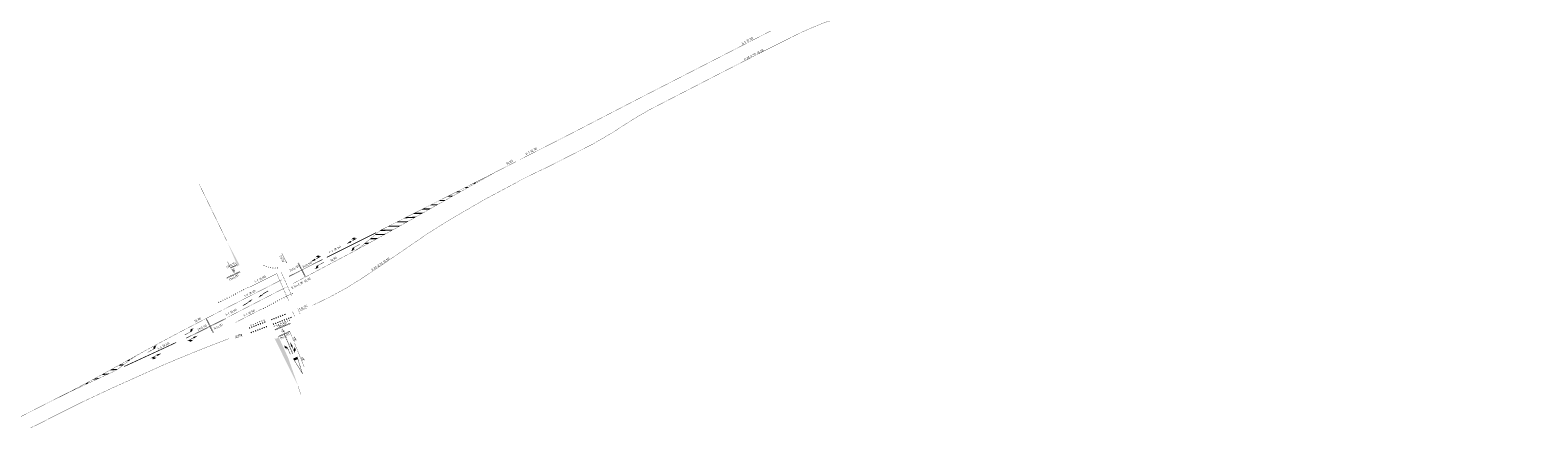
# Model space of a CAD drawing. Extents: x 117783 to 130571, y 447689 to 453929.
# Tile 7 of 22: x 124638 to 125284, y 450498 to 450669. Entities that reach past the tile are written whole.
import ezdxf

# ---------------------------------------------------------------- set-up
doc = ezdxf.new("R2010")
doc.units = 0
doc.header["$LTSCALE"] = 4
doc.header["$MEASUREMENT"] = 0
for name, pattern in [('030030', [0.15, 0.0675, -0.0825]), ('030270', [0.75, 0.0675, -0.6825]), ('050050', [0.25, 0.1175, -0.1325]), ('11', [0.5, 0.25, -0.25]), ('13', [1, 0.25, -0.75]), ('31', [1, 0.75, -0.25])]:
    doc.linetypes.add(name, pattern=pattern)
doc.layers.get('0').update_dxf_attribs({"linetype": 'CONTINUOUS'})
for name, color, linetype in [('TM-ASS-T_1-1_10', 7, '11'), ('TM-ASS-T_3-1_10', 7, '31'), ('TM-ASS-T_C_10', 7, 'CONTINUOUS'), ('TM-DLS-T_1-1_10', 7, '11'), ('TM-DLS-T_1-3_30', 7, '13'), ('TM-DLS-T_C_10', 7, 'CONTINUOUS'), ('TM-KTS-T_03-03_10', 7, '030030'), ('TM-KTS-T_1-1_10', 7, '11'), ('TM-L_03-27_10', 7, '030270'), ('TM-L_05-05_10', 7, '050050'), ('TM-L_1-1_10', 7, '11'), ('TM-L_C_10', 7, 'CONTINUOUS'), ('TM-L_C_15', 7, 'CONTINUOUS'), ('TM-PIJL', 7, 'CONTINUOUS'), ('TM-PIJL-T', 7, 'CONTINUOUS'), ('TM-STS-T_C_15', 7, 'CONTINUOUS'), ('TM-SYMBOOL', 7, 'CONTINUOUS'), ('TM-SYMBOOL-T', 7, 'CONTINUOUS'), ('TM-T025TEKST', 7, 'CONTINUOUS')]:
    doc.layers.add(name, color=color, linetype=linetype)
doc.styles.add('ISO', font='ISO')
doc.styles.get("Standard").update_dxf_attribs({"font": 'ISO'})

# ---------------------------------------------------------------- blocks, each defined once
blk = doc.blocks.new('dht')
at = {"layer": 'TM-SYMBOOL'}
blk.add_hatch(color=256, dxfattribs=at).paths.add_polyline_path([(0, 0), (0, 0.5), (0.47, 0.25)])
blk = doc.blocks.new('dbl')
at = {"layer": 'TM-SYMBOOL'}
blk.add_hatch(color=256, dxfattribs=at).paths.add_polyline_path([(0, 0), (0.5, 0), (0.5, 0.5), (0, 0.5)])
blk = doc.blocks.new('fiets-m')
at = {"layer": 'TM-SYMBOOL'}
h = blk.add_hatch(color=256, dxfattribs=at)
edge = h.paths.add_edge_path(flags=16)
edge.add_arc((-3.49, 9.27), 9.61, 292.50949, 293.20426)
edge.add_line((0.3, 0.44), (0.32, 0.45))
edge.add_arc((0.18, 0.77), 0.347, 293.64914, 297.65558)
edge.add_arc((0.31, 0.51), 0.0541, 297.26465, 308.46987)
edge.add_arc((0.33, 0.49), 0.0288, 307.84687, 322.29053)
edge.add_arc((0.33, 0.49), 0.0304, 325.56833, 349.24729)
edge.add_line((0.36, 0.48), (0.36, 0.49))
edge.add_arc((0.16, 0.51), 0.205, 352.56977, 357.02299)
edge.add_arc((-0.4, 0.55), 0.765, 356.77691, 359.41069)
edge.add_arc((-0.76, 0.55), 1.12, 359.13597, 361.18085)
edge.add_arc((-0.1, 0.57), 0.462, 0.71689, 4.87276)
edge.add_arc((0.19, 0.6), 0.167, 4.86404, 10.19352)
edge.add_arc((0.28, 0.61), 0.0774, 10.10925, 18.62989)
edge.add_arc((0.31, 0.62), 0.0491, 18.96454, 43.77053)
edge.add_arc((0.29, 0.6), 0.0799, 44.29397, 63.1574)
edge.add_line((0.32, 0.67), (0.32, 0.67))
edge.add_line((0.32, 0.67), (0.31, 0.68))
edge.add_line((0.31, 0.68), (0.3, 0.68))
edge.add_line((0.3, 0.68), (0.29, 0.68))
edge.add_line((0.29, 0.68), (0.27, 0.68))
edge.add_line((0.27, 0.68), (0.25, 0.68))
edge.add_arc((0.21, -1.4), 2.08, 88.96308, 90.91675)
edge.add_line((0.18, 0.68), (0.18, 0.68))
edge.add_line((0.18, 0.68), (0.18, 0.71))
edge.add_arc((1.87, 0.48), 1.71, 170.76067, 172.28704, ccw=False)
edge.add_arc((1.21, 0.59), 1.03, 166.63448, 170.84165, ccw=False)
edge.add_arc((1.02, 0.64), 0.835, 162.46725, 167.24423, ccw=False)
edge.add_arc((0.55, 0.79), 0.346, 155.09604, 162.44653, ccw=False)
edge.add_arc((0.43, 0.85), 0.216, 142.23543, 154.81752, ccw=False)
edge.add_arc((0.66, 0.67), 0.499, 138.28695, 142.34437, ccw=False)
edge.add_arc((0.4, 0.91), 0.15, 131.0848, 138.84413, ccw=False)
edge.add_arc((0.33, 0.99), 0.0394, 99.93582, 132.3193, ccw=False)
edge.add_arc((0.33, 0.98), 0.0548, 74.11474, 100.11043, ccw=False)
edge.add_arc((0.32, 0.96), 0.074, 51.64153, 73.2301, ccw=False)
edge.add_arc((0.28, 0.9), 0.145, 40.65221, 52.07909, ccw=False)
edge.add_arc((0.18, 0.81), 0.28, 33.5288, 40.64501, ccw=False)
edge.add_arc((0.07, 0.73), 0.417, 27.66052, 34.06736, ccw=False)
edge.add_arc((0.3, 0.86), 0.151, 18.30267, 27.25613, ccw=False)
edge.add_arc((-1.21, 0.33), 1.75, 16.95751, 19.06349, ccw=False)
edge.add_arc((-0.25, 0.63), 0.745, 10.04388, 16.68582, ccw=False)
edge.add_arc((-0.31, 0.62), 0.809, 3.65273, 9.69705, ccw=False)
edge.add_arc((-2.6, 0.48), 3.1, 1.84979, 3.52523, ccw=False)
edge.add_arc((-0.32, 0.55), 0.815, -1.05103, 2.21993, ccw=False)
edge.add_arc((-0.31, 0.56), 0.809, 355.22321, 358.57764, ccw=False)
edge.add_arc((-2.38, 0.73), 2.89, 353.66483, 355.34332, ccw=False)
edge.add_arc((-0.54, 0.52), 1.03, 350.62739, 353.73902, ccw=False)
edge.add_arc((-0.02, 0.44), 0.51, 346.16658, 350.43303, ccw=False)
edge.add_arc((-0.06, 0.45), 0.552, 337.27344, 345.7855, ccw=False)
edge.add_arc((-0.09, 0.46), 0.58, 332.08795, 337.02954, ccw=False)
edge.add_arc((0.27, 0.27), 0.173, 324.05319, 334.04209, ccw=False)
edge.add_arc((0.28, 0.27), 0.166, 310.79408, 322.19047, ccw=False)
edge.add_arc((0.29, 0.25), 0.15, 305.89592, 312.00134, ccw=False)
edge.add_arc((0.33, 0.19), 0.0722, 296.93702, 305.88791, ccw=False)
edge.add_arc((0.34, 0.17), 0.0468, 275.56126, 297.25256, ccw=False)
edge.add_arc((0.34, 0.17), 0.0522, 254.48923, 274.79898, ccw=False)
edge.add_arc((0.35, 0.2), 0.0835, 221.65289, 254.11472, ccw=False)
edge.add_arc((0.4, 0.25), 0.152, 216.29593, 222.21069, ccw=False)
edge.add_arc((0.59, 0.38), 0.38, 212.46455, 216.44153, ccw=False)
edge.add_arc((0.69, 0.46), 0.508, 207.37888, 212.65002, ccw=False)
edge.add_arc((0.6, 0.41), 0.406, 197.11874, 207.45147, ccw=False)
edge.add_arc((0.75, 0.44), 0.563, 192.07684, 195.97429, ccw=False)
edge.add_arc((2.69, 0.86), 2.54, 190.47254, 192.03403, ccw=False)
edge = h.paths.add_edge_path(flags=16)
edge.add_arc((-9.05, 1.76), 8.78, 353.75192, 354.98223, ccw=False)
edge.add_arc((-1.72, 0.97), 1.4, 349.52988, 353.48086, ccw=False)
edge.add_arc((-0.94, 0.83), 0.608, 342.01213, 348.89236, ccw=False)
edge.add_arc((-1.15, 0.9), 0.829, 338.05061, 341.70811, ccw=False)
edge.add_arc((-1.67, 1.11), 1.39, 336.1766, 338.09511, ccw=False)
edge.add_line((-0.4, 0.55), (-0.35, 0.53))
edge.add_arc((-2.31, 1.36), 2.12, 337.03675, 338.63892)
edge.add_arc((-1.32, 0.97), 1.07, 338.61456, 340.95082)
edge.add_arc((-0.85, 0.81), 0.564, 340.82993, 346.69992)
edge.add_arc((-1.04, 0.85), 0.76, 346.63054, 350.85806)
edge.add_arc((-2.54, 1.09), 2.28, 351.01541, 352.92792)
edge.add_arc((-7.42, 1.69), 7.19, 352.98364, 353.91354)
edge.add_arc((-2.68, 0.12), 2.54, 17.17527, 18.52146, ccw=False)
edge.add_arc((-1.41, 0.51), 1.22, 14.3147, 17.24127, ccw=False)
edge.add_arc((-0.95, 0.63), 0.743, 8.06944, 13.93364, ccw=False)
edge.add_arc((-0.95, 0.63), 0.744, 4.27813, 8.03272, ccw=False)
edge.add_arc((-1.91, 0.56), 1.71, 2.06733, 4.19949, ccw=False)
edge.add_arc((-1.97, 0.53), 1.76, 0.79122, 2.87972, ccw=False)
edge.add_arc((-0.86, 0.55), 0.652, -3.70897, 0.43042, ccw=False)
edge.add_arc((-2.73, 0.69), 2.53, 353.5962, 355.94194, ccw=False)
edge.add_arc((-1.12, 0.5), 0.905, 349.7762, 353.91992, ccw=False)
edge.add_arc((-0.73, 0.44), 0.517, 337.89201, 349.25495, ccw=False)
edge.add_arc((-0.79, 0.46), 0.581, 331.68373, 337.87848, ccw=False)
edge.add_arc((-0.41, 0.25), 0.14, 319.78075, 333.50412, ccw=False)
edge.add_arc((-0.44, 0.28), 0.186, 311.15195, 318.79777, ccw=False)
edge.add_arc((-0.4, 0.23), 0.119, 301.32998, 312.65754, ccw=False)
edge.add_arc((-0.36, 0.17), 0.0473, 266.83525, 301.38518, ccw=False)
edge.add_arc((-0.36, 0.18), 0.0583, 251.17506, 266.2847, ccw=False)
edge.add_arc((-0.35, 0.2), 0.0824, 236.64028, 251.34389, ccw=False)
edge.add_arc((-0.35, 0.2), 0.0839, 224.76727, 236.70728, ccw=False)
edge.add_arc((-0.31, 0.24), 0.141, 216.14422, 224.39242, ccw=False)
edge.add_arc((-0.03, 0.44), 0.486, 206.37433, 215.92733, ccw=False)
edge.add_arc((-0.12, 0.4), 0.389, 196.54967, 206.85734, ccw=False)
edge.add_arc((-0.02, 0.43), 0.493, 191.69405, 195.72778, ccw=False)
edge.add_arc((0.68, 0.58), 1.2, 189.54846, 192.03207, ccw=False)
edge.add_arc((0.58, 0.57), 1.11, 184.87015, 189.68756, ccw=False)
edge.add_arc((0.74, 0.57), 1.27, 180.45191, 184.67719, ccw=False)
edge.add_arc((2.28, 0.59), 2.81, 179.18775, 180.48323, ccw=False)
edge.add_arc((0.49, 0.62), 1.02, 176.79173, 179.39055, ccw=False)
edge.add_arc((0.27, 0.63), 0.795, 170.28634, 176.51856, ccw=False)
edge.add_arc((0.57, 0.57), 1.1, 165.8329, 170.33895, ccw=False)
edge.add_arc((0.32, 0.64), 0.836, 163.01801, 166.11826, ccw=False)
edge.add_arc((-0.06, 0.76), 0.444, 158.95964, 163.07143, ccw=False)
edge.add_arc((-0.25, 0.84), 0.235, 146.91476, 159.47234, ccw=False)
edge.add_arc((-0.13, 0.74), 0.39, 136.5082, 145.45198, ccw=False)
edge.add_arc((-0.35, 0.95), 0.092, 127.54906, 136.77742, ccw=False)
edge.add_arc((-0.39, 1), 0.0271, 99.38894, 126.88595, ccw=False)
edge.add_arc((-0.38, 0.99), 0.0378, 87.07995, 98.89609, ccw=False)
edge.add_arc((-0.39, 0.94), 0.087, 77.0378, 86.93217, ccw=False)
edge.add_arc((-0.41, 0.85), 0.183, 69.1177, 77.74597, ccw=False)
edge.add_arc((-0.37, 0.95), 0.0723, 55.81401, 70.20825, ccw=False)
edge.add_arc((-0.38, 0.94), 0.086, 40.0365, 53.95315, ccw=False)
edge = h.paths.add_edge_path(flags=16)
edge.add_line((0.2, 1.05), (0.17, 1.31))
edge.add_line((0.17, 1.31), (0.16, 1.31))
edge.add_line((0.16, 1.31), (0.1, 0.68))
edge.add_line((0.1, 0.68), (0.13, 0.68))
edge.add_arc((2.07, 0.57), 1.94, 173.66238, 176.77409, ccw=False)
edge.add_arc((1.07, 0.68), 0.94, 168.18511, 173.37589, ccw=False)
edge.add_arc((1.8, 0.53), 1.68, 165.95668, 168.21239, ccw=False)
edge.add_arc((1.04, 0.72), 0.909, 163.01589, 166.07781, ccw=False)
edge.add_arc((0.66, 0.83), 0.504, 158.79096, 163.07796, ccw=False)
edge.add_arc((0.49, 0.9), 0.328, 152.32528, 158.77724, ccw=False)
h.paths.add_polyline_path([(0.13, 1.41), (-0.22, 1.41), (-0.23, 1.27), (0.01, 0.68), (0.05, 0.68)], flags=16)
edge = h.paths.add_edge_path()
edge.add_arc((-0.43, 0.98), 0.206, 48.3676, 54.40855)
edge.add_arc((-0.38, 1.04), 0.126, 54.30377, 65.26462)
edge.add_arc((-0.37, 1.07), 0.0947, 65.61436, 90.25312)
edge.add_arc((-0.37, 1.06), 0.104, 92.35418, 105.26734)
edge.add_arc((-0.36, 1.02), 0.145, 103.99535, 116.14402)
edge.add_arc((-0.38, 1.07), 0.0893, 116.80522, 128.04617)
edge.add_arc((-0.35, 1.03), 0.142, 128.92373, 138.7469)
edge.add_arc((-0.34, 1.02), 0.158, 138.21927, 146.20709)
edge.add_arc((-0.27, 0.98), 0.243, 146.63656, 152.70306)
edge.add_arc((1.05, 0.27), 1.74, 152.05884, 153.89819)
edge.add_arc((-0.18, 0.88), 0.359, 154.30212, 160.03502)
edge.add_arc((-0.08, 0.84), 0.471, 160.14357, 163.6583)
edge.add_arc((0.44, 0.69), 1.01, 163.7104, 166.24821)
edge.add_arc((0.8, 0.59), 1.38, 165.76798, 170.0303)
edge.add_arc((0.53, 0.65), 1.11, 170.54996, 175.39682)
edge.add_arc((1.13, 0.61), 1.71, 175.47363, 179.1995)
edge.add_arc((1.53, 0.58), 2.11, 178.76951, 182.06347)
edge.add_arc((0.75, 0.55), 1.33, 182.02225, 186.40582)
edge.add_arc((0.82, 0.58), 1.4, 186.9422, 195.80539)
edge.add_arc((0.03, 0.36), 0.583, 196.20305, 203.09874)
edge.add_arc((0.12, 0.39), 0.674, 202.8919, 206.55371)
edge.add_arc((-0.15, 0.26), 0.377, 206.69274, 211.30928)
edge.add_arc((-0.18, 0.24), 0.341, 211.16982, 216.2761)
edge.add_arc((-0.32, 0.14), 0.171, 215.73653, 224.73418)
edge.add_arc((-0.34, 0.11), 0.133, 225.17081, 236.25854)
edge.add_arc((-0.37, 0.08), 0.0929, 234.89072, 249.88584)
edge.add_arc((-0.36, 0.09), 0.104, 251.25574, 264.77896)
edge.add_arc((-0.36, 0.1), 0.116, 263.87919, 276.98231)
edge.add_arc((-0.36, 0.06), 0.0734, 277.26146, 292.08093)
edge.add_arc((-0.36, 0.08), 0.094, 292.8086, 307.57105)
edge.add_arc((-0.43, 0.17), 0.209, 307.11582, 321.97092)
edge.add_arc((-0.48, 0.21), 0.273, 322.38426, 335.65619)
edge.add_arc((-0.95, 0.43), 0.784, 334.72859, 341.30934)
edge.add_arc((-1.23, 0.51), 1.08, 342.21623, 348.19822)
edge.add_arc((-0.94, 0.44), 0.781, 348.3178, 353.77164)
edge.add_arc((-1.89, 0.56), 1.74, 353.21689, 356.64996)
edge.add_arc((-1.43, 0.52), 1.28, 357.21941, 359.35069)
edge.add_arc((-4.98, 0.57), 4.83, 359.28267, 360.28486)
edge.add_arc((-1.54, 0.59), 1.39, 0.04838, 3.83466)
edge.add_arc((-1.55, 0.57), 1.4, 4.63563, 9.24723)
edge.add_arc((-2.43, 0.45), 2.29, 8.82207, 10.47175)
edge.add_arc((-0.85, 0.74), 0.683, 10.50689, 14.40255)
edge.add_arc((-1.07, 0.68), 0.908, 14.92601, 21.07549)
edge.add_arc((-0.93, 0.72), 0.764, 21.61121, 25.39981)
edge.add_arc((-0.42, 0.96), 0.199, 25.31008, 33.0442)
edge.add_line((-0.25, 1.07), (-0.24, 1.18))
edge.add_line((-0.24, 1.18), (-0.01, 0.61))
edge.add_line((-0.01, 0.61), (-0.01, 0.39))
edge.add_line((-0.01, 0.39), (0, 0.38))
edge.add_line((0, 0.38), (0, 0.37))
edge.add_line((0, 0.37), (0.01, 0.36))
edge.add_line((0.01, 0.36), (0.01, 0.36))
edge.add_line((0.01, 0.36), (0.02, 0.35))
edge.add_line((0.02, 0.35), (0.02, 0.35))
edge.add_line((0.02, 0.35), (0.03, 0.35))
edge.add_arc((0.05, 0.41), 0.0623, 251.41537, 262.78029)
edge.add_line((0.04, 0.34), (0.05, 0.34))
edge.add_line((0.05, 0.34), (0.05, 0.34))
edge.add_line((0.05, 0.34), (0.07, 0.35))
edge.add_line((0.07, 0.35), (0.08, 0.35))
edge.add_line((0.08, 0.35), (0.09, 0.36))
edge.add_line((0.09, 0.36), (0.11, 0.36))
edge.add_line((0.11, 0.36), (0.14, 0.37))
edge.add_arc((2, 0.68), 1.89, 189.2515, 192.45784)
edge.add_arc((1.72, 0.62), 1.6, 192.70305, 194.71653)
edge.add_arc((0.87, 0.4), 0.72, 194.74344, 197.77424)
edge.add_arc((0.78, 0.37), 0.632, 198.14397, 205.56987)
edge.add_arc((0.56, 0.26), 0.389, 204.91592, 214.035)
edge.add_arc((0.44, 0.18), 0.238, 213.71331, 220.65883)
edge.add_arc((0.36, 0.11), 0.135, 220.94473, 229.03428)
edge.add_arc((0.37, 0.12), 0.144, 229.38957, 239.13569)
edge.add_arc((0.34, 0.07), 0.084, 239.14659, 250.32316)
edge.add_arc((0.34, 0.09), 0.104, 251.25574, 264.77896)
edge.add_arc((0.34, 0.11), 0.124, 264.15539, 274.08807)
edge.add_arc((0.35, 0.06), 0.0754, 273.62177, 302.67429)
edge.add_arc((0.31, 0.12), 0.152, 302.37798, 312.29341)
edge.add_arc((0.26, 0.17), 0.217, 311.77017, 319.05247)
edge.add_arc((0.24, 0.19), 0.252, 319.60208, 333.49323)
edge.add_arc((-0.25, 0.43), 0.792, 333.78029, 340.49436)
edge.add_arc((-0.16, 0.4), 0.694, 340.80174, 344.01107)
edge.add_arc((-0.72, 0.56), 1.28, 344.12222, 346.63814)
edge.add_arc((-0.21, 0.44), 0.756, 346.24375, 352.5459)
edge.add_arc((-1.39, 0.58), 1.94, 352.77229, 356.11757)
edge.add_arc((-0.56, 0.52), 1.11, 356.6163, 359.06464)
edge.add_arc((-3.81, 0.57), 4.37, 359.09016, 360.08107)
edge.add_arc((-1.07, 0.59), 1.62, 359.65948, 363.23262)
edge.add_arc((-0.46, 0.61), 1.01, 3.70125, 6.83307)
edge.add_arc((-1.22, 0.52), 1.78, 6.84005, 8.99008)
edge.add_arc((-1.34, 0.51), 1.9, 8.68164, 10.94555)
edge.add_arc((-0.09, 0.75), 0.629, 11.12023, 15.39039)
edge.add_arc((-0.39, 0.67), 0.935, 15.6109, 19.44297)
edge.add_arc((-0.11, 0.77), 0.64, 19.12784, 24.0768)
edge.add_arc((0.17, 0.9), 0.327, 24.17472, 31.05082)
edge.add_arc((-0.13, 0.71), 0.686, 30.99918, 34.8875)
edge.add_arc((0.07, 0.86), 0.431, 34.43126, 38.8672)
edge.add_arc((0.32, 1.06), 0.114, 38.36946, 51.75973)
edge.add_arc((0.33, 1.07), 0.0998, 53.99813, 85.25679)
edge.add_arc((0.34, 1.07), 0.0944, 87.23757, 103.26671)
edge.add_arc((0.34, 1.03), 0.135, 102.37375, 116.19597)
edge.add_arc((0.33, 1.05), 0.113, 116.42753, 131.24841)
edge.add_arc((0.37, 1.01), 0.17, 131.47868, 140.65088)
edge.add_line((0.24, 1.12), (0.18, 1.51))
edge.add_line((0.18, 1.51), (0.2, 1.7))
edge.add_line((0.2, 1.7), (0.23, 1.67))
edge.add_line((0.23, 1.67), (0.24, 1.67))
edge.add_line((0.24, 1.67), (0.27, 1.86))
edge.add_line((0.27, 1.86), (0.12, 1.86))
edge.add_line((0.12, 1.86), (0.11, 1.8))
edge.add_line((0.11, 1.8), (0.16, 1.75))
edge.add_line((0.16, 1.75), (0.15, 1.59))
edge.add_line((0.15, 1.59), (-0.2, 1.59))
edge.add_line((-0.2, 1.59), (-0.19, 1.72))
edge.add_line((-0.19, 1.72), (-0.18, 1.8))
edge.add_line((-0.18, 1.8), (-0.17, 1.85))
edge.add_line((-0.17, 1.85), (-0.16, 1.88))
edge.add_line((-0.16, 1.88), (-0.13, 1.91))
edge.add_line((-0.13, 1.91), (-0.1, 1.93))
edge.add_line((-0.1, 1.93), (-0.06, 1.95))
edge.add_line((-0.06, 1.95), (-0.03, 1.95))
edge.add_line((-0.03, 1.95), (-0.03, 1.99))
edge.add_line((-0.03, 1.99), (-0.06, 1.98))
edge.add_line((-0.06, 1.98), (-0.1, 1.98))
edge.add_line((-0.1, 1.98), (-0.14, 1.96))
edge.add_line((-0.14, 1.96), (-0.16, 1.94))
edge.add_line((-0.16, 1.94), (-0.18, 1.92))
edge.add_line((-0.18, 1.92), (-0.21, 1.88))
edge.add_line((-0.21, 1.88), (-0.22, 1.83))
edge.add_line((-0.22, 1.83), (-0.29, 1.13))
edge = h.paths.add_edge_path(flags=0)
edge.add_line((0.19, 0.39), (0.19, 0.39))
blk = doc.blocks.new('vobidr')
at = {"layer": 'TM-PIJL'}
blk.add_hatch(color=256, dxfattribs=at).paths.add_polyline_path([(2.65, -0.68), (1.95, -0.68), (1.35, -0.08), (2.95, -0.08), (2.95, -0.38), (5, 0), (2.95, 0.38), (2.95, 0.08), (0, 0.08), (0, -0.08), (0.35, -0.08), (0.95, -0.68), (0.25, -0.68), (1.45, -0.97)])
blk = doc.blocks.new('vobil')
at = {"layer": 'TM-PIJL'}
blk.add_hatch(color=256, dxfattribs=at).paths.add_polyline_path([(3.3, 0.67), (2.7, 0.07), (0, 0.07), (0, -0.08), (3.55, -0.08), (4.3, 0.67), (5, 0.67), (3.8, 0.97), (2.6, 0.67)])
blk = doc.blocks.new('vebil')
at = {"layer": 'TM-PIJL'}
h = blk.add_hatch(color=256, dxfattribs=at)
edge = h.paths.add_edge_path()
edge.add_line((0, -0.15), (0.6, -0.15))
edge.add_arc((0.6, 11.07), 11.22, 270, 284.5647)
edge.add_line((3.42, 0.21), (3.75, 0.04))
edge.add_line((3.75, 0.04), (5, 0.66))
edge.add_line((5, 0.66), (2.92, 0.46))
edge.add_line((2.92, 0.46), (3.28, 0.28))
edge.add_arc((0.96, 20.17), 20.02, 270, 276.64075, ccw=False)
edge.add_line((0.96, 0.15), (0, 0.15))
edge.add_line((0, 0.15), (0, -0.15))
blk = doc.blocks.new('driehogr')
at = {"layer": 'TM-SYMBOOL'}
h = blk.add_hatch(color=256, dxfattribs=at)
h.paths.add_polyline_path([(0, 0), (-0.88, 7), (-1, 8), (1, 8), (0.88, 7)])
h.paths.add_polyline_path([(0.72, 7), (0, 1.21), (-0.72, 7)], flags=16)

msp = doc.modelspace()

# ---------------------------------------------------------------- hatches: boundary and pattern name
at = {"layer": 'TM-SYMBOOL-T'}
for points in [[(124820.03, 450598.9), (124821.04, 450599.4), (124822.4, 450599.41), (124821.48, 450598.9)], [(124825.73, 450601.27), (124824.77, 450601.28), (124823.71, 450600.76), (124824.83, 450600.78)], [(124828.09, 450602.59), (124827.38, 450602.6), (124828.41, 450603.12), (124829, 450603.12)], [(124806.38, 450592.01), (124809.41, 450592.07), (124808.5, 450591.53), (124805.32, 450591.48)], [(124808.99, 450593.32), (124810, 450593.84), (124812.56, 450593.86), (124811.67, 450593.34)], [(124812.67, 450595.17), (124813.68, 450595.69), (124815.82, 450595.68), (124814.91, 450595.2)], [(124816.33, 450597.02), (124817.36, 450597.58), (124819.11, 450597.54), (124818.22, 450597.06)], [(124795.55, 450586.52), (124799.7, 450586.58), (124798.78, 450586.06), (124794.48, 450586.02)], [(124799.16, 450588.37), (124803.01, 450588.47), (124802.09, 450587.93), (124798.12, 450587.83)], [(124802.73, 450590.17), (124806.17, 450590.23), (124805.25, 450589.71), (124801.68, 450589.65)], [(124783.9, 450579.32), (124786.83, 450579.37), (124785.9, 450578.84), (124783.27, 450578.8)], [(124786.04, 450581.11), (124790.06, 450581.14), (124789.13, 450580.64), (124785.4, 450580.6)], [(124788.41, 450582.92), (124793.18, 450582.91), (124792.36, 450582.44), (124787.59, 450582.41)], [(124791.86, 450584.68), (124796.37, 450584.71), (124795.47, 450584.19), (124790.84, 450584.15)], [(124781.53, 450577.33), (124783.09, 450577.29), (124782.2, 450576.8), (124780.91, 450576.83)], [(124680.06, 450527.11), (124680.53, 450527.11), (124679.79, 450526.57), (124679.05, 450526.53)], [(124668.29, 450520.56), (124669.32, 450521.12), (124671.58, 450521.23), (124670.36, 450520.68)], [(124671.89, 450522.55), (124672.9, 450523.1), (124675.3, 450523.21), (124674.46, 450522.67)], [(124676.48, 450525.11), (124677.91, 450525.19), (124677.21, 450524.63), (124675.47, 450524.54)], [(124661.07, 450516.65), (124662.11, 450517.22), (124662.93, 450517.25), (124661.78, 450516.71)], [(124664.69, 450518.6), (124665.74, 450519.17), (124667.24, 450519.24), (124666.04, 450518.67)]]:
    msp.add_hatch(color=256, dxfattribs=at).paths.add_polyline_path(points)
h = msp.add_hatch(color=256, dxfattribs=at)
edge = h.paths.add_edge_path()
edge.add_arc((124727.16, 450567.23), 0.491, 29.94981, 202.44876)
edge.add_line((124726.7, 450567.04), (124722.31, 450577.35))
edge.add_line((124722.31, 450577.35), (124727.58, 450567.47))
h = msp.add_hatch(color=256, dxfattribs=at)
edge = h.paths.add_edge_path()
edge.add_line((124747.03, 450527.52), (124742.39, 450536.31))
edge.add_arc((124742.97, 450537.22), 1.08, 237.42399, 356.5594)
edge.add_line((124744.05, 450537.15), (124748.27, 450527.9))
edge.add_line((124748.27, 450527.9), (124752.47, 450515.97))
edge.add_line((124752.47, 450515.97), (124747.03, 450527.52))
edge = h.paths.add_edge_path(flags=17)
edge.add_line((124747.03, 450527.52), (124742.39, 450536.31))
edge.add_line((124752.47, 450515.97), (124747.03, 450527.52))

# ---------------------------------------------------------------- linework, layer by layer
at = {"layer": 'TM-ASS-T_1-1_10', "const_width": 0.1, "flags": 128}
for points in [[(124720.44, 450548.61), (124745.67, 450561.52)], [(124722.28, 450545.31), (124747.43, 450558.27)]]:
    msp.add_lwpolyline(points, dxfattribs=at)
at = {"layer": 'TM-ASS-T_3-1_10', "const_width": 0.1}
msp.add_lwpolyline([(124847.55, 450612.96), (124869.16, 450623.95), (124898, 450638.89), (124954.98, 450668.14)], dxfattribs=at)
at = {"layer": 'TM-ASS-T_C_10', "linetype": 'Continuous', "const_width": 0.1}
msp.add_lwpolyline([(124845.93, 450612.12), (124837.24, 450607.69)], dxfattribs=at)
at = {"layer": 'TM-ASS-T_C_10', "const_width": 0.1, "flags": 128}
for points in [[(124837.34, 450607.72), (124845.91, 450612.11)], [(124816.33, 450597.07), (124837.34, 450607.72)], [(124837.34, 450607.72), (124819.17, 450597.55)], [(124750.25, 450559.74), (124776.68, 450573.77)], [(124647.74, 450509.88), (124627.53, 450499.59)]]:
    msp.add_lwpolyline(points, dxfattribs=at)
for points in [[(124819.17, 450597.55), (124799.09, 450586.17, -0.005514), (124776.68, 450573.77)], [(124776.68, 450573.77, 0.045503), (124780.74, 450576.73), (124787.89, 450582.71), (124816.33, 450597.07)], [(124719.76, 450548.24), (124708.66, 450542.52, 0.007697), (124683.39, 450529)], [(124670.83, 450522.03), (124683.39, 450529, 0.019991), (124677.01, 450524.41, -0.064282), (124672.74, 450521.71), (124669.02, 450519.99, 0.007905), (124647.74, 450509.88)], [(124647.74, 450509.88, 0.011333), (124670.83, 450522.03)]]:
    msp.add_lwpolyline(points, format="xyb", dxfattribs=at)
at = {"layer": 'TM-ASS-T_C_10', "const_width": 0.1}
msp.add_lwpolyline([(124752.47, 450515.97), (124753.71, 450512.27)], dxfattribs=at)
at = {"layer": 'TM-DLS-T_1-1_10', "const_width": 0.1}
msp.add_lwpolyline([(124755.12, 450524.06), (124750.97, 450534.26)], dxfattribs=at)
at = {"layer": 'TM-DLS-T_1-3_30', "const_width": 0.3, "flags": 128}
msp.add_lwpolyline([(124764.86, 450571.07), (124786, 450581.66)], dxfattribs=at)
msp.add_lwpolyline([(124678.01, 450524.22, 0.001811), (124700.24, 450534.52)], format="xyb", dxfattribs=at)
at = {"layer": 'TM-DLS-T_C_10', "const_width": 0.1, "flags": 128}
for points in [[(124748.57, 450562.96), (124762.92, 450570.2)], [(124748.66, 450562.78), (124763.01, 450570.02)]]:
    msp.add_lwpolyline(points, dxfattribs=at)
for points in [[(124704.49, 450536.46, 0.006707), (124721.48, 450544.91)], [(124704.58, 450536.28, 0.006707), (124721.57, 450544.73, 0.006707)]]:
    msp.add_lwpolyline(points, format="xyb", dxfattribs=at)
at = {"layer": 'TM-DLS-T_C_10', "const_width": 0.1}
for points in [[(124750.12, 450529.72), (124746.57, 450537.99)], [(124750.31, 450529.8), (124746.75, 450538.07)], [(124750.6, 450535.2), (124749.01, 450539.1)]]:
    msp.add_lwpolyline(points, dxfattribs=at)
at = {"layer": 'TM-KTS-T_03-03_10', "const_width": 0.1, "flags": 128}
for points in [[(124748.45, 450552.5), (124743.25, 450564.33)], [(124745.3, 450564.7), (124749.79, 450554.54)]]:
    msp.add_lwpolyline(points, dxfattribs=at)
at = {"layer": 'TM-KTS-T_1-1_10', "const_width": 0.1, "flags": 128}
for points in [[(124743.14, 450563.95), (124731.73, 450558.25)], [(124736.86, 450548.86), (124725.44, 450542.96)]]:
    msp.add_lwpolyline(points, dxfattribs=at)
at = {"layer": 'TM-L_03-27_10', "const_width": 0.1, "flags": 128}
for points in [[(124758.65, 450550.45), (124760.67, 450551.37), (124766.23, 450554.07), (124773.19, 450557.9), (124779.71, 450561.93), (124791.18, 450569.65), (124808.07, 450581.24), (124816.05, 450586.27), (124820.19, 450588.75), (124832.87, 450596.1), (124846.69, 450603.46), (124847.36, 450603.92, -0.009581), (124859.03, 450609.58), (124878.77, 450619.62), (124887.41, 450624.64), (124895.73, 450630.08), (124903.28, 450634.46), (124937.14, 450651.91), (124953.74, 450660.37), (124964.59, 450665.81), (124968.69, 450667.79), (124971.06, 450668.85), (124976.67, 450671.22, -0.047038), (124981.46, 450672.71, -0.031346), (124984.78, 450673.2), (124988.6, 450673.38, -0.019182), (124996.24, 450673.3), (124998.34, 450673.4, 0.069484), (125006.53, 450675.22), (125008.47, 450676.02), (125049.91, 450693.73), (125056.26, 450696.33), (125058.31, 450697.27, 0.047895), (125064.02, 450700.85), (125075.37, 450711.06), (125076.29, 450711.85, -0.01712), (125080.8, 450715.24, -0.051861), (125083.59, 450716.82), (125084.93, 450717.34), (125111.64, 450728.23), (125118.52, 450730.77, -0.0046), (125142.29, 450739.21), (125174.53, 450750.05), (125184.83, 450753.59, 0.00234), (125206.23, 450761.36, 0.008241), (125216.78, 450765.33), (125222, 450767.45, -0.005228), (125232.34, 450771.78), (125237.46, 450774, 0.008734), (125247.58, 450778.7, 0.01067), (125257.03, 450783.95), (125261.93, 450786.89), (125278.96, 450797.48), (125281.45, 450799.03), (125282.9, 450800.04, 0.178016), (125283.76, 450801.41, 0.11799), (125283.74, 450802.5), (125282.58, 450808.52), (125277.7, 450826.14, 0.000873), (125256.64, 450898.29)], [(124722.97, 450536.21), (124714.02, 450532.76, 0.006025), (124695.8, 450525.31), (124672.42, 450514.79), (124659.77, 450508.85), (124645.84, 450501.86, -0.017973), (124637.94, 450497.92)]]:
    msp.add_lwpolyline(points, format="xyb", dxfattribs=at)
at = {"layer": 'TM-L_05-05_10', "const_width": 0.1, "flags": 128}
for points in [[(124750.03, 450548.01), (124751.04, 450545.72)], [(124752.43, 450548.97), (124753.43, 450546.68)]]:
    msp.add_lwpolyline(points, dxfattribs=at)
at = {"layer": 'TM-L_1-1_10', "const_width": 0.1, "flags": 128}
msp.add_lwpolyline([(124710.08, 450602.54), (124721.88, 450578.25)], dxfattribs=at)
at = {"layer": 'TM-L_C_10', "const_width": 0.1, "flags": 128}
for points in [[(124723.66, 450566.3), (124722.27, 450569.2)], [(124753.61, 450548.14), (124756.2, 450549.31)], [(124728.07, 450538.2), (124725.75, 450537.29)]]:
    msp.add_lwpolyline(points, dxfattribs=at)
at = {"layer": 'TM-L_C_15', "const_width": 0.15, "flags": 128}
msp.add_lwpolyline([(124745.55, 450572.77), (124747.64, 450568.64)], dxfattribs=at)
at = {"layer": 'TM-STS-T_C_15', "const_width": 0.15}
for points in [[(124726.31, 450567.94), (124723.5, 450566.64)], [(124726.44, 450567.67), (124723.62, 450566.37)], [(124721.82, 450562.3), (124727.56, 450565.01)], [(124721.95, 450562.03), (124727.69, 450564.73)], [(124753.61, 450548.14), (124753.08, 450549.33)], [(124742.53, 450540.1), (124749.21, 450542.86)], [(124742.65, 450539.82), (124749.33, 450542.59)], [(124728.07, 450538.2), (124728.54, 450537.19)], [(124748.96, 450539.42), (124744.11, 450537.19)], [(124749.09, 450539.15), (124744.23, 450536.92)]]:
    msp.add_lwpolyline(points, dxfattribs=at)
at = {"layer": 'TM-STS-T_C_15', "const_width": 0.15, "flags": 128}
for points in [[(124755.57, 450562.47), (124752.43, 450568.61)], [(124752.69, 450568.74), (124755.83, 450562.6)], [(124712.98, 450544.69), (124716.13, 450538.54)], [(124716.38, 450538.67), (124713.18, 450544.93)]]:
    msp.add_lwpolyline(points, dxfattribs=at)

# ---------------------------------------------------------------- block references
for name, p, rotation in [('fiets-m', (124746.35, 450538.67), 21.44773632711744), ('vobil', (124749.23, 450529.37), 114.5348330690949), ('vobidr', (124751.15, 450530.09), 114.5348330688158), ('fiets-m', (124751.43, 450535.19), 21.44773632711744), ('driehogr', (124754.61, 450520.72), 24.66500838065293), ('fiets-m', (124754.77, 450526.68), 21.44773632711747)]:
    msp.add_blockref(name, p, dxfattribs=dict(rotation=rotation))
at = {"layer": 'TM-PIJL-T'}
for name, p, rotation in [('vobidr', (124777.73, 450579.19), 207.9395777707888), ('vobidr', (124762.38, 450571.51), 207.9395777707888), ('vobil', (124778.99, 450576.65), 207.9395777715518), ('vobil', (124763.58, 450568.94), 207.9395777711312), ('vebil', (124728.8, 450550.34), 27.09576176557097), ('vebil', (124739.68, 450556.58), 207.2587102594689), ('vobil', (124703.88, 450537.74), 27.65599241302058), ('vobil', (124688.13, 450530.32), 28.72738639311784), ('vobidr', (124705.09, 450535.16), 27.663557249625), ('vobidr', (124689.37, 450527.76), 24.85538062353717)]:
    msp.add_blockref(name, p, dxfattribs=dict(at, rotation=rotation))
at = {"layer": 'TM-SYMBOOL'}
for name, p, rotation in [('fiets-m', (124724.49, 450566.23), 204.0068240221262), ('dht', (124738.07, 450567.23), 66.4298523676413), ('dht', (124739.01, 450566.88), 71.7967683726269), ('dht', (124739.97, 450566.62), 74.40124475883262), ('dht', (124740.96, 450566.43), 79.77281791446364), ('dht', (124741.95, 450566.33), 86.10369111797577), ('dht', (124742.95, 450566.32), 90.64461363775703), ('dht', (124743.95, 450566.39), 94.50134830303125), ('dbl', (124745.13, 450546.14), 200.847989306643), ('dbl', (124746.07, 450546.49), 200.847989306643), ('dbl', (124747, 450546.85), 200.847989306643), ('dbl', (124731.86, 450541.08), 200.847989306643), ('dht', (124732.62, 450541.91), 110.8479893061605), ('dbl', (124732.8, 450541.44), 200.847989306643), ('dht', (124733.55, 450542.26), 110.8479893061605), ('dbl', (124733.73, 450541.8), 200.847989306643), ('dht', (124734.49, 450542.62), 110.8479893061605), ('dbl', (124734.16, 450539.18), 20.74174329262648), ('dbl', (124734.66, 450542.15), 200.847989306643), ('dht', (124735.42, 450542.97), 110.8479893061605), ('dbl', (124735.09, 450539.53), 20.74174329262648), ('dbl', (124735.6, 450542.51), 200.847989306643), ('dht', (124736.36, 450543.33), 110.8479893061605), ('dbl', (124736.03, 450539.88), 20.74174329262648), ('dbl', (124736.53, 450542.86), 200.847989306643), ('dht', (124737.29, 450543.69), 110.8479893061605), ('dbl', (124736.96, 450540.24), 20.74174329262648), ('dbl', (124737.47, 450543.22), 200.847989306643), ('dht', (124738.22, 450544.04), 110.8479893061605), ('dbl', (124737.9, 450540.59), 20.74174329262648), ('dbl', (124738.4, 450543.58), 200.847989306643), ('dbl', (124738.83, 450540.95), 20.74174329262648), ('dbl', (124741.39, 450544.71), 200.847989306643), ('dbl', (124741.83, 450542.08), 20.74174329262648), ('dbl', (124742.33, 450545.07), 200.847989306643), ('dht', (124742, 450541.61), 290.7417432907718), ('dbl', (124742.76, 450542.43), 20.74174329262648), ('dbl', (124743.26, 450545.43), 200.847989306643), ('dht', (124742.94, 450541.97), 290.7417432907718), ('dbl', (124743.7, 450542.79), 20.74174329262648), ('dbl', (124744.2, 450545.78), 200.847989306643), ('dht', (124743.88, 450542.32), 290.7417432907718), ('dbl', (124744.63, 450543.14), 20.74174329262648), ('dht', (124744.81, 450542.67), 290.7417432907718), ('dbl', (124745.57, 450543.5), 20.74174329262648), ('dht', (124745.75, 450543.03), 290.7417432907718), ('dbl', (124746.5, 450543.85), 20.74174329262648), ('dht', (124746.68, 450543.38), 290.7417432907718), ('dbl', (124747.44, 450544.2), 20.74174329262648), ('dht', (124747.62, 450543.74), 290.7417432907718), ('dbl', (124748.37, 450544.56), 20.74174329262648), ('dht', (124748.55, 450544.09), 290.7417432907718), ('dbl', (124749.31, 450544.91), 20.74174329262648), ('dbl', (124732.29, 450538.47), 20.74174329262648), ('dbl', (124733.22, 450538.82), 20.74174329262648)]:
    msp.add_blockref(name, p, dxfattribs=dict(at, rotation=rotation))
at = {"layer": 'TM-SYMBOOL-T'}
for p, rotation in [((124719.7, 450552.17), 116.660552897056), ((124720.6, 450552.62), 116.660552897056), ((124721.49, 450553.07), 116.660552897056), ((124722.38, 450553.52), 116.660552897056), ((124723.28, 450553.97), 116.660552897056), ((124724.17, 450554.42), 116.660552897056), ((124725.06, 450554.86), 116.660552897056), ((124725.96, 450555.31), 116.660552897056), ((124726.85, 450555.76), 116.660552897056), ((124727.75, 450556.21), 116.660552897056), ((124728.64, 450556.66), 116.660552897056), ((124729.53, 450557.11), 116.660552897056), ((124730.43, 450557.56), 116.660552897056), ((124731.32, 450558.01), 116.660552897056), ((124743.47, 450552.36), 297.4238138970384), ((124744.36, 450552.82), 297.4238138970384), ((124745.25, 450553.28), 297.4238138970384), ((124746.13, 450553.74), 297.4238138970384), ((124747.02, 450554.2), 297.4238138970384), ((124747.91, 450554.66), 297.4238138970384), ((124748.8, 450555.12), 297.4238138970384), ((124749.68, 450555.58), 297.4238138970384), ((124718.81, 450551.72), 116.660552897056), ((124737.26, 450549.13), 297.4238138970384), ((124738.14, 450549.59), 297.4238138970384), ((124739.03, 450550.05), 297.4238138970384), ((124739.92, 450550.51), 297.4238138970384), ((124740.81, 450550.97), 297.4238138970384), ((124741.7, 450551.43), 297.4238138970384), ((124742.58, 450551.9), 297.4238138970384)]:
    msp.add_blockref('dht', p, dxfattribs=dict(at, rotation=rotation))

# ---------------------------------------------------------------- texts
at = {"layer": 'TM-T025TEKST', "style": 'ISO'}
for s, rotation, p in [('3-1 (0,10)', 28.27274, (124942.87, 450662.22)), ('0,30-2,70 (0,10)', 26.78193, (124943.99, 450655.53)), ('3-1 (0,10)', 27.6377, (124850.19, 450614.91)), ('(0,10)', 27.6377, (124842.02, 450610.77)), ('(0,15)', 117.77277, (124746.68, 450569.28)), ('1-3 (0,30)', 27.85868, (124765.98, 450572.7)), ('3x(0,15)', 27.77277, (124749.08, 450564.87)), ('3x(0,10)', 27.89714, (124754.62, 450566.45)), ('(0,10)', 27.89714, (124766.71, 450569.24)), ('0,30-2,70 (0,10)', 34.05418, (124784.3, 450565.21)), ('1-1 (0,10)', 28.09679, (124734.09, 450560.11)), ('0,30-0,30 (0,10)', 27.15368, (124749.95, 450557.48)), ('1-1 (0,10)', 27.31152, (124729.72, 450553.94)), ('1-1 (0,10)', 27.15368, (124721.69, 450545.9)), ('1-1 (0,10)', 27.19475, (124729.44, 450545.56)), ('(0,10)', 27.89714, (124708.44, 450543.17)), ('3x(0,10)', 27.89714, (124709.6, 450539.53)), ('3x(0,15)', 27.6345, (124716.51, 450539.87)), ('1-3 (0,30)', 27.85868, (124692.52, 450531.37))]:
    msp.add_text(s, height=0.9, rotation=rotation, dxfattribs=at).set_placement(p)
at = {"layer": 'TM-T025TEKST'}
for s, rotation, p in [('(3x0,15)', 27.23079, (124722.05, 450566.35)), ('(3x0,15)', 27.23079, (124723.23, 450561.04)), ('(0,15)', 27.23079, (124753.96, 450548.64)), ('(3x0,15)', 22.40351, (124743.8, 450540.9)), ('(0,15)', 21.35019, (124725.66, 450536.18)), ('(3x0,15)', 27.23079, (124745.06, 450535.76))]:
    msp.add_text(s, height=0.9, rotation=rotation, dxfattribs=at).set_placement(p)

doc.saveas('drawing.dxf')
